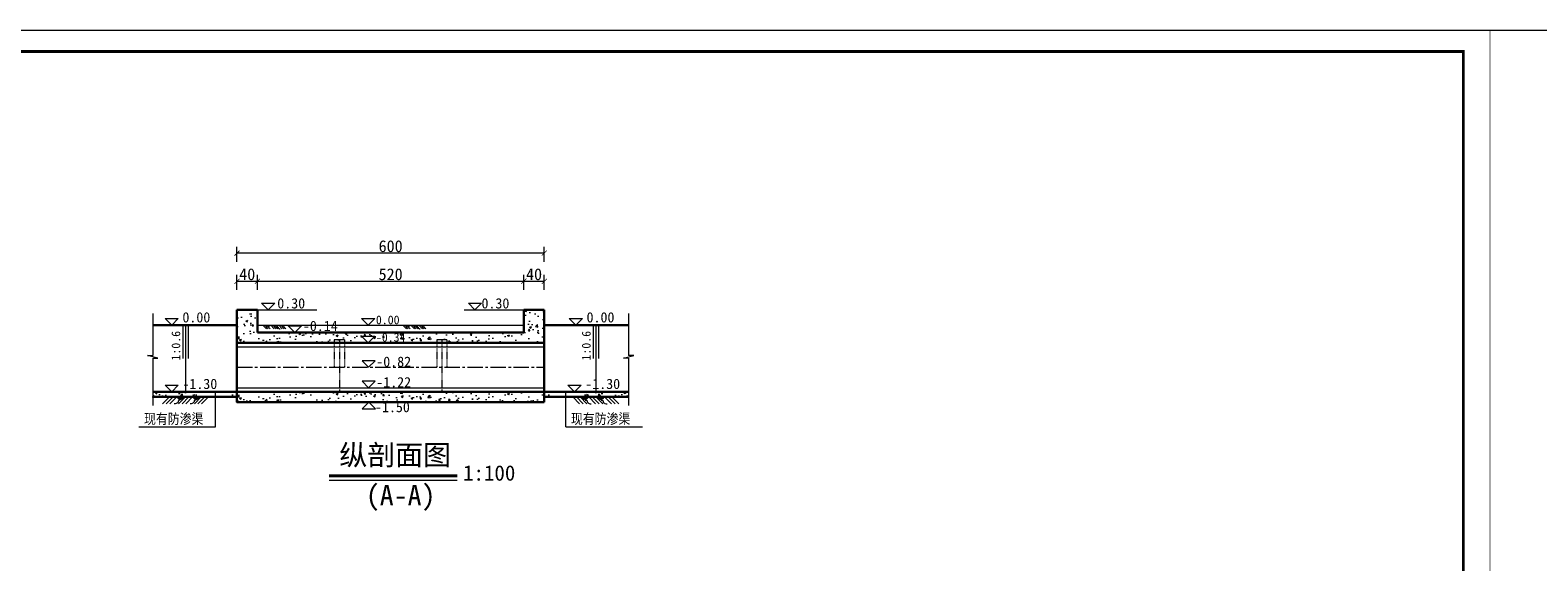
# Model space of a CAD drawing. Extents: x 36231 to 595326, y 3059 to 3871788.
# Tile 53 of 143: x 584298 to 584592, y 3866348 to 3866452. Entities that reach past the tile are written whole.
import ezdxf
from ezdxf.enums import TextEntityAlignment as Align

# ---------------------------------------------------------------- set-up
doc = ezdxf.new("R2010")
doc.units = 0
doc.header["$PDMODE"] = 32
doc.header["$PDSIZE"] = 0.2
doc.linetypes.add('CENTER2', pattern=[1.125, 0.75, -0.125, 0.125, -0.125])
doc.linetypes.add('HIDDEN', pattern=[0.375, 0.25, -0.125])
doc.layers.get('0').update_dxf_attribs({"linetype": 'CONTINUOUS'})
doc.layers.get('Defpoints').update_dxf_attribs({"linetype": 'CONTINUOUS'})
for name, color, linetype, lineweight in [('0.09标注线', 3, 'CONTINUOUS', 9), ('0.13填充', 8, 'CONTINUOUS', 9), ('0.13文字', 3, 'CONTINUOUS', 13), ('0.30粗蓝', 4, 'CONTINUOUS', 30), ('0.3黄粗', 2, 'CONTINUOUS', 30), ('图框１', 5, 'CONTINUOUS', 60), ('文字', 7, 'CONTINUOUS', 15), ('文字层', 7, 'CONTINUOUS', 15), ('细实线', 3, 'CONTINUOUS', 20), ('细线', 7, 'CONTINUOUS', 15), ('虚线', 251, 'HIDDEN', 15)]:
    doc.layers.add(name, color=color, linetype=linetype, lineweight=lineweight)
doc.layers.add('尺寸线', color=3, linetype='CONTINUOUS')
doc.styles.add('-仿宋_GB2312', font='仿宋_GB2312_0.ttf')
doc.styles.get("Standard").update_dxf_attribs({"font": 'rs.shx', "bigfont": 'hztxt.shx'})
doc.dimstyles.get("Standard").update_dxf_attribs({"dimtxt": 0.18, "dimasz": 0.18, "dimexe": 0.18, "dimexo": 0.0625, "dimgap": 0.09, "dimtad": 0, "dimtih": 1, "dimtoh": 1, "dimdec": 0, "dimlfac": 2, "dimzin": 0, "dimdsep": 46, "dimtxsty": 'Standard', "dimcen": 0.09, "dimadec": 0, "dimazin": 0, "dimtfac": 1, "dimtdec": 0, "dimtofl": 0, "dimtmove": 0, "dimatfit": 3, "dimfxl": 1, "dimtolj": 1, "dimtzin": 0, "dimarcsym": 0})

# ---------------------------------------------------------------- blocks, each defined once
blk = doc.blocks.new('_ARCHTICK')
at = {"color": 0, "linetype": 'ByBlock', "const_width": 0.15}
blk.add_lwpolyline([(-0.5, -0.5), (0.5, 0.5)], dxfattribs=at)
blk = doc.blocks.new('*D505')
at = {"layer": '0.09标注线', "color": 0, "lineweight": 9}
for p, q in [((584337.97, 3866406.97), (584337.97, 3866409.92)), ((584397.97, 3866406.97), (584397.97, 3866409.92)), ((584397.97, 3866408.67), (584337.97, 3866408.67))]:
    blk.add_line(p, q, dxfattribs=at)
at = {"layer": 'Defpoints', "color": 0, "lineweight": 13}
for p in [(584337.97, 3866408.67), (584337.97, 3866397.58), (584397.97, 3866397.58)]:
    blk.add_point(p, dxfattribs=at)
at = {"layer": '0.09标注线', "color": 0, "lineweight": 9, "rotation": 180}
blk.add_blockref('_ARCHTICK', (584337.97, 3866408.67), dxfattribs=at)
at = {"layer": '0.09标注线', "color": 0, "lineweight": 9}
blk.add_blockref('_ARCHTICK', (584397.97, 3866408.67), dxfattribs=at)
at = {"layer": '0.09标注线', "color": 0, "lineweight": 13, "insert": (584367.97, 3866410.02), "char_height": 2.3, "attachment_point": 5, "style": '-仿宋_GB2312'}
blk.add_mtext('\\A1;600', dxfattribs=at)
blk = doc.blocks.new('eesz')
at = {"layer": '图框１', "color": 7, "const_width": 0.467}
blk.add_lwpolyline([(25244.5, -497.6), (25244.5, -1980.6), (27344.5, -1980.6), (27344.5, -497.6)], close=True, dxfattribs=at)
blk.add_lwpolyline([(25244.5, -497.6), (25244.5, -1980.6), (27344.5, -1980.6), (27344.5, -497.6)], close=True, dxfattribs=at)
at = {"layer": '图框１', "color": 5, "const_width": 0.467}
blk.add_lwpolyline([(25244.5, -497.6), (25244.5, -1980.6), (27344.5, -1980.6), (27344.5, -497.6)], close=True, dxfattribs=at)
at = {"layer": '图框１', "color": 7}
blk.add_lwpolyline([(25322.3, -518.3, 3.11, 3.11, 0), (27318.5, -518.3, 2.59, 2.59, 0), (27318.5, -1954.6, 2.59, 2.59, 0), (25322.3, -1954.6, 2.59, 2.59, 0)], format="xyseb", close=True, dxfattribs=at)
blk.add_lwpolyline([(25322.3, -518.3, 3.11, 3.11, 0), (27318.5, -518.3, 2.59, 2.59, 0), (27318.5, -1954.6, 2.59, 2.59, 0), (25322.3, -1954.6, 2.59, 2.59, 0)], format="xyseb", close=True, dxfattribs=at)
at = {"layer": '图框１', "color": 5}
blk.add_lwpolyline([(25322.3, -518.3, 3.11, 3.11, 0), (27318.5, -518.3, 2.59, 2.59, 0), (27318.5, -1954.6, 2.59, 2.59, 0), (25322.3, -1954.6, 2.59, 2.59, 0)], format="xyseb", close=True, dxfattribs=at)

msp = doc.modelspace()

# ---------------------------------------------------------------- hatches: boundary and pattern name
at = {"layer": '0.09标注线', "lineweight": 13}
h = msp.add_hatch(dxfattribs=at)
h.set_pattern_fill('AR-CONC', color=256, scale=0.02, style=0)
h.set_pattern_definition([(50, (584337.9723, 3866390.966), (3.6437, -0.31878), [0.381, -4.191]), (355, (584337.9723, 3866390.966), (-0.70486, 3.82113), [0.3048, -3.3528]), (100.451, (584338.276, 3866390.9394), (2.93885, 3.50233), [0.3238, -3.5618]), (46.184, (584337.9723, 3866391.982), (5.42158, -0.84085), [0.5715, -6.2865]), (96.636, (584338.424, 3866391.912), (4.7481, 4.9485), [0.4857, -5.3427]), (351.184, (584337.9723, 3866391.982), (4.7481, 4.9485), [0.4572, -5.0292]), (21, (584338.4803, 3866391.728), (3.0323, -2.04531), [0.381, -4.191]), (326, (584338.4803, 3866391.728), (1.23604, 3.68376), [0.3048, -3.3528]), (71.4514, (584338.733, 3866391.5575), (4.26833, 1.63846), [0.3238, -3.5618]), (37.5, (584337.9723, 3866390.966), (0.061772, 1.6911), [0, -3.31216, 0, -3.4036, 0, -3.3655]), (7.5, (584337.9723, 3866390.966), (1.336393, 2.00361), [0, -1.94056, 0, -3.23596, 0, -1.2827]), (327.5, (584336.8395, 3866390.966), (2.711812, -0.114575), [0, -1.27, 0, -3.9624, 0, -5.2578]), (317.5, (584336.3315, 3866390.966), (2.96258, 0.50853), [0, -1.651, 0, -2.63144, 0, -3.7338])])
h.paths.add_polyline_path([(584341.97, 3866397.58), (584337.97, 3866397.58), (584337.97, 3866391.18), (584356.97, 3866391.18), (584356.97, 3866391.73), (584358.97, 3866391.73), (584358.97, 3866391.18), (584363.59, 3866391.18), (584362.29, 3866392.48), (584364.89, 3866392.48), (584363.59, 3866391.18), (584376.97, 3866391.18), (584376.97, 3866391.73), (584378.97, 3866391.73), (584378.97, 3866391.18), (584397.97, 3866391.18), (584397.97, 3866397.58), (584393.97, 3866397.58), (584393.97, 3866393.18), (584341.97, 3866393.18)])
h.paths.add_polyline_path([(584364.66, 3866393.52), (584371.11, 3866393.52), (584371.11, 3866390.97), (584364.66, 3866390.97)], flags=9)
h = msp.add_hatch(dxfattribs=at)
h.set_pattern_fill('AR-CONC', color=256, scale=0.02, style=0)
h.set_pattern_definition([(50, (584321.5315, 3866380.5797), (3.6437, -0.3188), [0.381, -4.191]), (355, (584321.5315, 3866380.5797), (-0.70486, 3.8211), [0.3048, -3.3528]), (100.45, (584321.835, 3866380.553), (2.93885, 3.5023), [0.3238, -3.5618]), (46.184, (584321.5315, 3866381.5957), (5.4216, -0.8408), [0.5715, -6.2865]), (96.636, (584321.9833, 3866381.5256), (4.748, 4.9485), [0.4857, -5.3427]), (351.184, (584321.5315, 3866381.5957), (4.748, 4.9485), [0.4572, -5.0292]), (21, (584322.0395, 3866381.3417), (3.0323, -2.0453), [0.381, -4.191]), (326, (584322.0395, 3866381.3417), (1.236, 3.6838), [0.3048, -3.3528]), (71.451, (584322.2922, 3866381.1712), (4.2683, 1.63846), [0.3238, -3.5618]), (37.5, (584321.5315, 3866380.5797), (0.06177, 1.6911), [0, -3.31216, 0, -3.4036, 0, -3.3655]), (7.5, (584321.5315, 3866380.5797), (1.3364, 2.00361), [0, -1.94056, 0, -3.23596, 0, -1.2827]), (327.5, (584320.3987, 3866380.5797), (2.71181, -0.11457), [0, -1.27, 0, -3.9624, 0, -5.2578]), (317.5, (584319.8907, 3866380.5797), (2.96258, 0.50853), [0, -1.651, 0, -2.63144, 0, -3.7338])])
h.paths.add_polyline_path([(584337.97, 3866380.58), (584337.97, 3866381.58), (584333.78, 3866381.58), (584333.78, 3866380.58)])
h.paths.add_polyline_path([(584321.53, 3866381.58), (584321.53, 3866380.58), (584333.78, 3866380.58), (584333.78, 3866381.58)])
h = msp.add_hatch(dxfattribs=at)
h.set_pattern_fill('AR-CONC', color=256, scale=0.02, style=0)
h.set_pattern_definition([(50, (584337.9723, 3866379.5797), (3.6437, -0.31878), [0.381, -4.191]), (355, (584337.9723, 3866379.5797), (-0.70486, 3.82113), [0.3048, -3.3528]), (100.451, (584338.276, 3866379.553), (2.93885, 3.50233), [0.3238, -3.5618]), (46.184, (584337.9723, 3866380.5957), (5.42158, -0.84085), [0.5715, -6.2865]), (96.636, (584338.424, 3866380.5256), (4.7481, 4.9485), [0.4857, -5.3427]), (351.184, (584337.9723, 3866380.5957), (4.7481, 4.9485), [0.4572, -5.0292]), (21, (584338.4803, 3866380.3417), (3.0323, -2.04531), [0.381, -4.191]), (326, (584338.4803, 3866380.3417), (1.23604, 3.68376), [0.3048, -3.3528]), (71.4514, (584338.733, 3866380.1713), (4.26833, 1.63846), [0.3238, -3.5618]), (37.5, (584337.9723, 3866379.5797), (0.061772, 1.6911), [0, -3.31216, 0, -3.4036, 0, -3.3655]), (7.5, (584337.9723, 3866379.5797), (1.336393, 2.00361), [0, -1.94056, 0, -3.23596, 0, -1.2827]), (327.5, (584336.8395, 3866379.5797), (2.711812, -0.114575), [0, -1.27, 0, -3.9624, 0, -5.2578]), (317.5, (584336.3315, 3866379.5797), (2.96258, 0.50853), [0, -1.651, 0, -2.63144, 0, -3.7338])])
h.paths.add_polyline_path([(584397.97, 3866379.58), (584397.97, 3866381.58), (584337.97, 3866381.58), (584337.97, 3866380.78), (584337.97, 3866379.58)])
h = msp.add_hatch(dxfattribs=at)
h.set_pattern_fill('AR-CONC', color=256, scale=0.02, style=0)
h.set_pattern_definition([(130, (584414.414, 3866380.5797), (-3.6437, -0.3188), [0.381, -4.191]), (185, (584414.414, 3866380.5797), (0.70486, 3.8211), [0.3048, -3.3528]), (79.55, (584414.1104, 3866380.553), (-2.93885, 3.5023), [0.3238, -3.5618]), (133.816, (584414.414, 3866381.5957), (-5.4216, -0.8408), [0.5715, -6.2865]), (83.364, (584413.962, 3866381.5256), (-4.748, 4.9485), [0.4857, -5.3427]), (188.816, (584414.414, 3866381.5957), (-4.748, 4.9485), [0.4572, -5.0292]), (159, (584413.906, 3866381.3417), (-3.0323, -2.0453), [0.381, -4.191]), (214, (584413.906, 3866381.3417), (-1.236, 3.6838), [0.3048, -3.3528]), (108.549, (584413.6533, 3866381.1712), (-4.2683, 1.63846), [0.3238, -3.5618]), (142.5, (584414.414, 3866380.5797), (-0.06177, 1.6911), [0, -3.31216, 0, -3.4036, 0, -3.3655]), (172.5, (584414.414, 3866380.5797), (-1.3364, 2.00361), [0, -1.94056, 0, -3.23596, 0, -1.2827]), (212.5, (584415.5469, 3866380.5797), (-2.71181, -0.11457), [0, -1.27, 0, -3.9624, 0, -5.2578]), (222.5, (584416.0549, 3866380.5797), (-2.96258, 0.50853), [0, -1.651, 0, -2.63144, 0, -3.7338])])
h.paths.add_polyline_path([(584397.97, 3866381.58), (584402.16, 3866381.58), (584402.16, 3866380.58), (584397.97, 3866380.58)])
h.paths.add_polyline_path([(584402.16, 3866381.58), (584414.41, 3866381.58), (584414.41, 3866380.58), (584402.16, 3866380.58)])
at = {"layer": '0.13填充'}
h = msp.add_hatch(color=7, dxfattribs=at)
edge = h.paths.add_edge_path()
edge.add_ellipse((584344.24, 3866394.65), major_axis=(0, -0.367), ratio=0.964264, start_angle=-79.1227, end_angle=79.1227, ccw=False)
edge.add_line((584343.89, 3866394.58), (584344.59, 3866394.58))
h = msp.add_hatch(color=7, dxfattribs=at)
edge = h.paths.add_edge_path()
edge.add_ellipse((584345.8, 3866394.65), major_axis=(0, -0.367), ratio=0.964264, start_angle=-79.1227, end_angle=79.1227, ccw=False)
edge.add_line((584345.45, 3866394.58), (584346.14, 3866394.58))
h = msp.add_hatch(color=7, dxfattribs=at)
edge = h.paths.add_edge_path()
edge.add_ellipse((584371.59, 3866394.65), major_axis=(0, -0.367), ratio=0.964264, start_angle=-79.1227, end_angle=79.1227, ccw=False)
edge.add_line((584371.24, 3866394.58), (584371.94, 3866394.58))
h = msp.add_hatch(color=7, dxfattribs=at)
edge = h.paths.add_edge_path()
edge.add_ellipse((584373.14, 3866394.65), major_axis=(0, -0.367), ratio=0.964264, start_angle=-79.1227, end_angle=79.1227, ccw=False)
edge.add_line((584372.8, 3866394.58), (584373.49, 3866394.58))
h = msp.add_hatch(color=7, dxfattribs=at)
edge = h.paths.add_edge_path()
edge.add_ellipse((584326.91, 3866380.72), major_axis=(0, -0.731), ratio=0.964264, start_angle=280.8773, end_angle=439.1227)
edge.add_line((584327.6, 3866380.58), (584326.22, 3866380.58))
h = msp.add_hatch(color=7, dxfattribs=at)
edge = h.paths.add_edge_path()
edge.add_ellipse((584330.01, 3866380.72), major_axis=(0, -0.731), ratio=0.964264, start_angle=280.8773, end_angle=439.1227)
edge.add_line((584330.7, 3866380.58), (584329.31, 3866380.58))
h = msp.add_hatch(color=7, dxfattribs=at)
edge = h.paths.add_edge_path()
edge.add_ellipse((584405.94, 3866380.72), major_axis=(0, -0.731), ratio=0.964264, start_angle=-79.1227, end_angle=79.1227, ccw=False)
edge.add_line((584405.25, 3866380.58), (584406.63, 3866380.58))
h = msp.add_hatch(color=7, dxfattribs=at)
edge = h.paths.add_edge_path()
edge.add_ellipse((584409.04, 3866380.72), major_axis=(0, -0.731), ratio=0.964264, start_angle=-79.1227, end_angle=79.1227, ccw=False)
edge.add_line((584408.35, 3866380.58), (584409.73, 3866380.58))

# ---------------------------------------------------------------- linework, layer by layer
at = {"layer": '0.09标注线', "color": 7}
for p, q in [((584341.97, 3866397.58), (584353.57, 3866397.58)), ((584382.34, 3866397.58), (584393.94, 3866397.58)), ((584358.97, 3866391.73), (584356.97, 3866391.73)), ((584378.97, 3866391.73), (584376.97, 3866391.73)), ((584337.97, 3866390.38), (584397.97, 3866390.38)), ((584362.4, 3866387.66), (584363.68, 3866386.38)), ((584364.97, 3866387.66), (584362.4, 3866387.66)), ((584363.68, 3866386.38), (584364.97, 3866387.66)), ((584337.97, 3866382.38), (584397.97, 3866382.38)), ((584362.4, 3866383.66), (584363.68, 3866382.38)), ((584364.97, 3866383.66), (584362.4, 3866383.66)), ((584363.68, 3866382.38), (584364.97, 3866383.66))]:
    msp.add_line(p, q, dxfattribs=at)
at = {"layer": '0.09标注线', "lineweight": 13}
msp.add_line((584341.97, 3866394.58), (584393.97, 3866394.58), dxfattribs=at)
at = {"layer": '0.13填充', "color": 7, "lineweight": 40, "ltscale": 0.005}
msp.add_line((584355.96, 3866365.19), (584380.98, 3866365.19), dxfattribs=at)
at = {"layer": '0.13填充', "color": 7, "ltscale": 0.005}
msp.add_line((584355.96, 3866364.35), (584380.98, 3866364.35), dxfattribs=at)
at = {"layer": '0.13文字', "lineweight": 13}
msp.add_line((590756.67, 3866452.18), (583564.28, 3866452.18), dxfattribs=at)
at = {"layer": '0.30粗蓝', "color": 7, "ltscale": 80}
for p, q in [((584337.97, 3866397.58), (584337.97, 3866380.78)), ((584341.97, 3866397.58), (584341.97, 3866393.18)), ((584393.97, 3866397.58), (584393.97, 3866393.18)), ((584397.97, 3866397.58), (584397.97, 3866379.58)), ((584337.97, 3866394.58), (584321.53, 3866394.58)), ((584397.97, 3866394.58), (584414.41, 3866394.58)), ((584341.97, 3866393.18), (584393.97, 3866393.18)), ((584337.97, 3866391.18), (584397.97, 3866391.18)), ((584337.97, 3866381.58), (584321.53, 3866381.58)), ((584337.97, 3866380.58), (584321.53, 3866380.58)), ((584337.97, 3866381.58), (584397.97, 3866381.58)), ((584337.97, 3866381.58), (584337.97, 3866379.58)), ((584337.97, 3866379.58), (584397.97, 3866379.58)), ((584397.97, 3866381.58), (584414.41, 3866381.58)), ((584397.97, 3866380.58), (584414.41, 3866380.58))]:
    msp.add_line(p, q, dxfattribs=at)
at = {"layer": '0.3黄粗', "color": 7}
for p, q in [((584337.97, 3866397.58), (584341.97, 3866397.58)), ((584397.97, 3866397.58), (584393.97, 3866397.58))]:
    msp.add_line(p, q, dxfattribs=at)
at = {"layer": '尺寸线', "color": 7, "lineweight": 9}
for p, q in [((584333.78, 3866374.74), (584333.78, 3866381.58)), ((584402.16, 3866374.74), (584402.16, 3866381.58)), ((584318.82, 3866374.74), (584333.78, 3866374.74)), ((584402.16, 3866374.74), (584417.12, 3866374.74))]:
    msp.add_line(p, q, dxfattribs=at)
at = {"layer": '细实线', "color": 7, "ltscale": 5}
for p, q in [((584343.04, 3866394.58), (584343.71, 3866393.91)), ((584343.39, 3866394.58), (584344.06, 3866393.91)), ((584343.75, 3866394.58), (584344.42, 3866393.91)), ((584344.59, 3866394.58), (584345.26, 3866393.91)), ((584344.95, 3866394.58), (584345.62, 3866393.91)), ((584345.3, 3866394.58), (584345.97, 3866393.91)), ((584346.15, 3866394.58), (584346.82, 3866393.91)), ((584346.5, 3866394.58), (584347.17, 3866393.91)), ((584346.86, 3866394.58), (584347.53, 3866393.91)), ((584370.38, 3866394.58), (584371.05, 3866393.91)), ((584370.74, 3866394.58), (584371.41, 3866393.91)), ((584371.09, 3866394.58), (584371.76, 3866393.91)), ((584371.94, 3866394.58), (584372.61, 3866393.91)), ((584372.29, 3866394.58), (584372.96, 3866393.91)), ((584372.65, 3866394.58), (584373.32, 3866393.91)), ((584373.49, 3866394.58), (584374.16, 3866393.91)), ((584373.85, 3866394.58), (584374.52, 3866393.91)), ((584374.2, 3866394.58), (584374.87, 3866393.91)), ((584324.8, 3866380.58), (584323.46, 3866379.24)), ((584325.5, 3866380.58), (584324.17, 3866379.24)), ((584326.21, 3866380.58), (584324.87, 3866379.24)), ((584327.89, 3866380.58), (584326.56, 3866379.24)), ((584328.6, 3866380.58), (584327.27, 3866379.24)), ((584329.31, 3866380.58), (584327.97, 3866379.24)), ((584330.99, 3866380.58), (584329.66, 3866379.24)), ((584331.7, 3866380.58), (584330.36, 3866379.24)), ((584332.41, 3866380.58), (584331.07, 3866379.24)), ((584403.54, 3866380.58), (584404.87, 3866379.24)), ((584404.25, 3866380.58), (584405.58, 3866379.24)), ((584404.95, 3866380.58), (584406.29, 3866379.24)), ((584406.64, 3866380.58), (584407.97, 3866379.24)), ((584407.34, 3866380.58), (584408.68, 3866379.24)), ((584408.05, 3866380.58), (584409.39, 3866379.24)), ((584409.74, 3866380.58), (584411.07, 3866379.24)), ((584410.44, 3866380.58), (584411.78, 3866379.24)), ((584411.15, 3866380.58), (584412.49, 3866379.24))]:
    msp.add_line(p, q, dxfattribs=at)
at = {"layer": '细实线', "color": 6, "linetype": 'CENTER2', "lineweight": 13, "ltscale": 4}
msp.add_line((584337.97, 3866386.38), (584397.97, 3866386.38), dxfattribs=at)
at = {"layer": '细实线', "color": 7, "lineweight": 20, "ltscale": 5}
for points, start_tangent, end_tangent in [([(584345.81, 3866394.28), (584345.96, 3866394.23), (584346, 3866394.16), (584346.02, 3866394.07), (584346.09, 3866393.99), (584346.19, 3866393.94), (584346.4, 3866393.91)], (0.999064, 0.043251), (0.999506, -0.031436)), ([(584373.16, 3866394.28), (584373.31, 3866394.23), (584373.35, 3866394.16), (584373.37, 3866394.07), (584373.43, 3866393.99), (584373.53, 3866393.94), (584373.74, 3866393.91)], (0.999064, 0.043251), (0.999506, -0.031436)), ([(584326.88, 3866379.99), (584326.58, 3866379.87), (584326.5, 3866379.75), (584326.46, 3866379.57), (584326.33, 3866379.41), (584326.13, 3866379.31), (584325.71, 3866379.24)], (-0.999064, 0.043251), (-0.999506, -0.031436)), ([(584329.98, 3866379.99), (584329.68, 3866379.87), (584329.6, 3866379.75), (584329.56, 3866379.57), (584329.43, 3866379.41), (584329.23, 3866379.31), (584328.81, 3866379.24)], (-0.999064, 0.043251), (-0.999506, -0.031436)), ([(584405.97, 3866379.99), (584406.27, 3866379.87), (584406.35, 3866379.75), (584406.38, 3866379.57), (584406.52, 3866379.41), (584406.72, 3866379.31), (584407.14, 3866379.24)], (0.999064, 0.043251), (0.999506, -0.031436)), ([(584409.07, 3866379.99), (584409.37, 3866379.87), (584409.45, 3866379.75), (584409.48, 3866379.57), (584409.62, 3866379.41), (584409.82, 3866379.31), (584410.23, 3866379.24)], (0.999064, 0.043251), (0.999506, -0.031436))]:
    msp.add_spline(points, degree=3, dxfattribs=dict(at, start_tangent=start_tangent, end_tangent=end_tangent))
at = {"layer": '细线', "color": 7, "lineweight": 9}
for p, q in [((584321.53, 3866396.88), (584321.53, 3866388.71)), ((584327.41, 3866394.58), (584327.41, 3866388.08)), ((584327.91, 3866394.58), (584327.91, 3866381.58)), ((584328.41, 3866394.58), (584328.41, 3866388.08)), ((584407.53, 3866394.58), (584407.53, 3866388.08)), ((584408.03, 3866394.58), (584408.03, 3866381.58)), ((584408.53, 3866394.58), (584408.53, 3866388.08)), ((584414.41, 3866396.88), (584414.41, 3866388.71)), ((584320.53, 3866388.71), (584321.53, 3866388.71)), ((584322.54, 3866388.15), (584320.53, 3866388.71)), ((584413.41, 3866388.15), (584415.42, 3866388.71)), ((584415.42, 3866388.71), (584414.41, 3866388.71)), ((584321.53, 3866388.15), (584321.53, 3866378.92)), ((584321.53, 3866388.15), (584322.54, 3866388.15)), ((584414.41, 3866388.15), (584413.41, 3866388.15)), ((584414.41, 3866388.15), (584414.41, 3866378.92))]:
    msp.add_line(p, q, dxfattribs=at)
at = {"layer": '细线', "color": 7}
for p, q in [((584328.25, 3866380.58), (584328.25, 3866380.58)), ((584332.56, 3866380.58), (584332.56, 3866380.58)), ((584403.39, 3866380.58), (584403.39, 3866380.58)), ((584407.69, 3866380.58), (584407.69, 3866380.58))]:
    msp.add_line(p, q, dxfattribs=at)
for points in [[(584344.08, 3866397.58), (584342.78, 3866398.88), (584345.38, 3866398.88)], [(584384.44, 3866397.58), (584383.14, 3866398.88), (584385.74, 3866398.88)], [(584325.22, 3866394.58), (584323.92, 3866395.88), (584326.52, 3866395.88)], [(584349.26, 3866393.18), (584347.96, 3866394.48), (584350.56, 3866394.48)], [(584363.59, 3866394.58), (584362.29, 3866395.88), (584364.89, 3866395.88)], [(584404.12, 3866394.58), (584402.82, 3866395.88), (584405.42, 3866395.88)], [(584363.59, 3866391.18), (584362.29, 3866392.48), (584364.89, 3866392.48)], [(584325.22, 3866381.58), (584323.92, 3866382.88), (584326.52, 3866382.88)], [(584403.87, 3866381.58), (584402.57, 3866382.88), (584405.17, 3866382.88)], [(584363.69, 3866379.58), (584362.39, 3866378.28), (584364.99, 3866378.28)]]:
    msp.add_lwpolyline(points, close=True, dxfattribs=at)
at = {"layer": '虚线', "color": 7, "ltscale": 0.1}
for p, q in [((584356.97, 3866391.73), (584356.97, 3866386.38)), ((584357.97, 3866391.73), (584357.97, 3866381.58)), ((584358.97, 3866391.73), (584358.97, 3866386.38)), ((584376.97, 3866391.73), (584376.97, 3866386.38)), ((584377.97, 3866391.73), (584377.97, 3866381.58)), ((584378.97, 3866391.73), (584378.97, 3866386.38))]:
    msp.add_line(p, q, dxfattribs=at)

# ---------------------------------------------------------------- block references
at = {"layer": '文字层', "xscale": 0.1999999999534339, "yscale": 0.2000000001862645, "zscale": 0.2}
for p in [(579113.71, 3866551.7), (579533.71, 3866551.7)]:
    msp.add_blockref('eesz', p, dxfattribs=at)

# ---------------------------------------------------------------- texts
at = {"layer": '0.09标注线', "color": 7, "char_height": 2, "width": 18.528, "style": '-仿宋_GB2312'}
for s, insert, attachment_point in [('0.30', (584351.28, 3866399.87), 3), ('0.30', (584391.15, 3866399.87), 3), ('-0.82', (584371.97, 3866388.47), 3), ('-1.22', (584371.97, 3866384.47), 3), ('-1.50', (584371.72, 3866377.58), 9)]:
    msp.add_mtext(s, dxfattribs=dict(at, insert=insert, attachment_point=attachment_point))
at = {"layer": '尺寸线', "color": 7, "lineweight": 9, "style": '-仿宋_GB2312', "width": 0.85}
for p in [(584331.42, 3866375.32), (584414.76, 3866375.32)]:
    msp.add_text('现有防渗渠', height=2, dxfattribs=at).set_placement(p, align=Align.RIGHT)
at = {"layer": '文字', "color": 7, "attachment_point": 1, "style": '-仿宋_GB2312'}
for s, insert, char_height, width in [('0.00', (584327.32, 3866397.14), 2, 3.9714), ('0.00', (584406.22, 3866397.14), 2, 3.9714), ('-0.14', (584350.84, 3866395.46), 2, 3.9714), ('0.00', (584365.09, 3866396.49), 1.7, 3.9714), ('-0.34', (584365.09, 3866393.09), 1.7, 3.9714), ('-1.30', (584327.32, 3866384.14), 2, 3.9714), ('-1.30', (584405.97, 3866384.14), 2, 3.9714), ('纵剖面图', (584357.94, 3866371.25), 4, 38.0137), ('1:100', (584382.11, 3866367.24), 3, 10.2895), ('(A-A)', (584363.12, 3866363.4), 4, 38.0137)]:
    msp.add_mtext(s, dxfattribs=dict(at, insert=insert, char_height=char_height, width=width))
at = {"layer": '文字', "color": 7, "char_height": 1.7, "width": 15.4731, "attachment_point": 1, "rotation": 90, "style": '-仿宋_GB2312'}
for insert in [(584325.19, 3866387.7), (584405.31, 3866387.7)]:
    msp.add_mtext('1:0.6', dxfattribs=dict(at, insert=insert))

# ---------------------------------------------------------------- dimensions: what is measured, and where the dimension line sits
at = {"layer": '0.09标注线', "lineweight": 13}
dim = msp.add_linear_dim(base=(584337.97, 3866408.67), p1=(584397.97, 3866397.58), p2=(584337.97, 3866397.58), dimstyle='Standard', override={"dimtxt": 2.3, "dimasz": 1, "dimexe": 1.25, "dimexo": 1.5, "dimgap": 0.2, "dimtad": 1, "dimtih": 0, "dimtoh": 0, "dimdec": 0, "dimlfac": 10, "dimtxsty": '-仿宋_GB2312', "dimblk": 'ARCHTICK', "dimtdec": 0, "dimtix": 1, "dimtofl": 1, "dimtmove": 2, "dimfxl": 1.7, "dimfxlon": 1, "dimlwd": 9, "dimlwe": 9}, dxfattribs=at)
dim.commit()
dim.dimension.update_dxf_attribs({"geometry": '*D505', "text_midpoint": (584367.97, 3866410.02)})
for base, p1, p2 in [((584341.97, 3866403.18), (584337.97, 3866397.58), (584341.97, 3866397.58)), ((584393.97, 3866403.18), (584341.97, 3866397.58), (584393.97, 3866397.58)), ((584397.97, 3866403.18), (584393.97, 3866397.58), (584397.97, 3866397.58))]:
    msp.add_linear_dim(base=base, p1=p1, p2=p2, dimstyle='Standard', override={"dimtxt": 2.3, "dimasz": 1, "dimexe": 1.25, "dimexo": 1.5, "dimgap": 0.2, "dimtad": 1, "dimtih": 0, "dimtoh": 0, "dimdec": 0, "dimlfac": 10, "dimtxsty": '-仿宋_GB2312', "dimblk": 'ARCHTICK', "dimtdec": 0, "dimtix": 1, "dimtofl": 1, "dimtmove": 2, "dimfxl": 1.7, "dimfxlon": 1, "dimlwd": 9, "dimlwe": 9}, dxfattribs=at).render()

doc.saveas('drawing.dxf')
